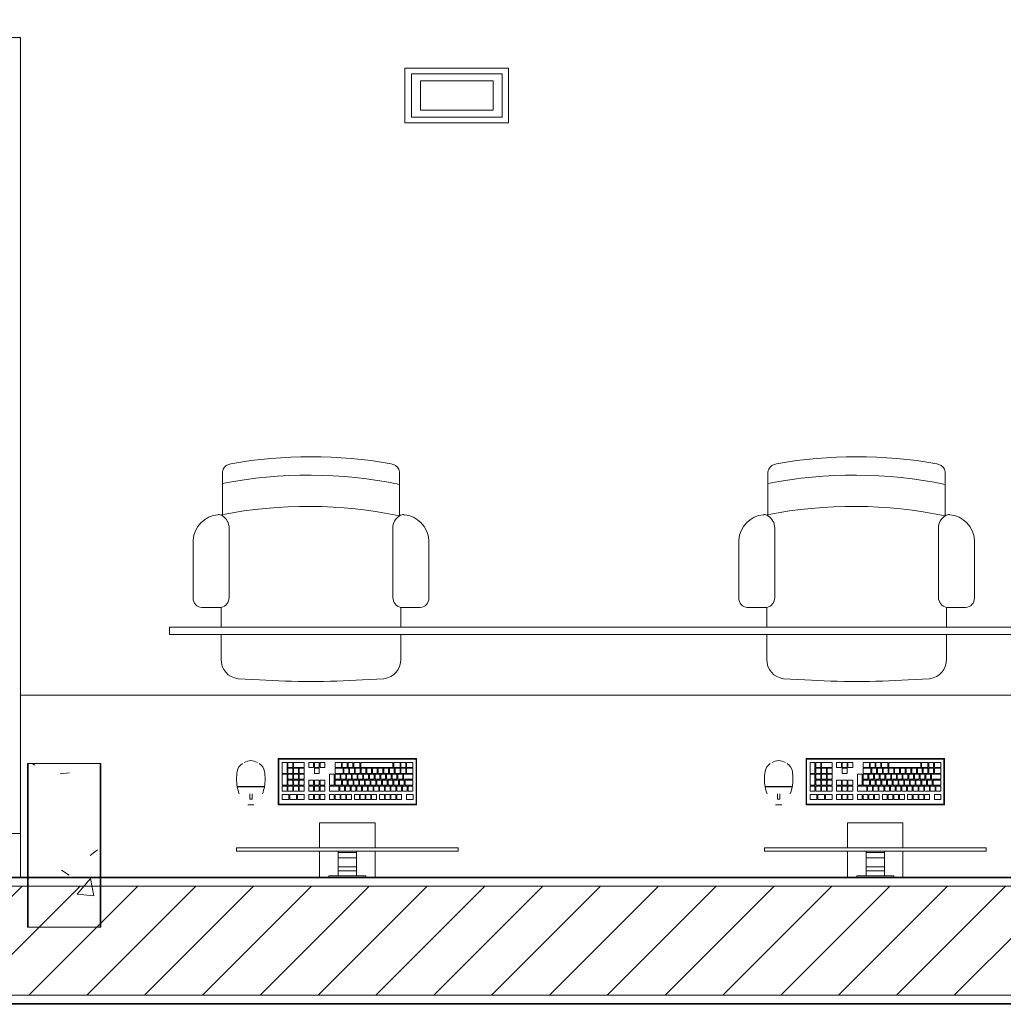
# Model space of a CAD drawing. Header units: metres. Extents: x 3 to 43.5, y -74 to -48.5.
# Tile 4 of 209: x 11.7 to 14.4, y -71.9 to -69.2. Entities that reach past the tile are written whole.
import ezdxf

# ---------------------------------------------------------------- set-up
doc = ezdxf.new("R2010")
doc.units = ezdxf.units.M
for name, color, linetype, lineweight in [('A-COLS', 7, 'Continuous', 18), ('A-FLOR', 7, 'Continuous', 18), ('A-GENM', 7, 'Continuous', 18), ('A-WALL', 7, 'Continuous', 18), ('A-WALL-PATT', 7, 'Continuous', 18), ('E-LITE-EQPM', 7, 'Continuous', 18), ('I-FURN', 7, 'Continuous', 18), ('S-COLS', 7, 'Continuous', 18)]:
    doc.layers.add(name, color=color, linetype=linetype, lineweight=lineweight)
pattern_1 = [(50, (21.555, -62.9), (0.546555, -0.047815), [0.05715, -0.62865]), (355, (21.555, -62.9), (-0.105728, 0.573166), [0.04572, -0.50292]), (100.451, (21.601, -62.904), (0.440828, 0.52535), [0.04857, -0.53427]), (46.184, (21.555, -62.748), (0.813237, -0.12613), [0.08573, -0.94298]), (96.636, (21.623, -62.758), (0.71221, 0.742287), [0.07286, -0.80141]), (351.184, (21.555, -62.748), (0.712217, 0.742274), [0.06858, -0.75438]), (21, (21.631, -62.786), (0.454846, -0.306795), [0.05715, -0.62865]), (326, (21.631, -62.786), (0.185405, 0.55256), [0.04572, -0.50292]), (71.451, (21.669, -62.811), (0.64025, 0.245763), [0.04857, -0.53427]), (37.5, (21.555, -62.9), (0.009261, 0.2536672), [0.02515, -0.47168, 0.02515, -0.48539, -0.50482]), (37.5, (21.555, -62.9), (0.009261, 0.2536672), [-1.007, 0.02515, -0.47968]), (7.5, (21.555, -62.9), (0.200456, 0.300546), [0.02515, -0.26594, 0.02515, -0.46025, -0.1924]), (7.5, (21.555, -62.9), (0.200456, 0.300546), [-0.77648, 0.02515, -0.16726]), (327.5, (21.385, -62.9), (0.4067682, -0.0171882), [0.02515, -0.16535, 0.02515, -0.56921, -0.78867]), (327.5, (21.385, -62.9), (0.4067682, -0.0171882), [-0.78486, 0.02515, -0.76352]), (317.5, (21.309, -62.9), (0.444383, 0.076279), [0.02515, -0.2225, 0.02515, -0.36957, -0.56007]), (317.5, (21.309, -62.9), (0.444383, 0.076279), [-0.64237, 0.02515, -0.53492])]

# ---------------------------------------------------------------- blocks, each defined once
blk = doc.blocks.new('CADEIRA GIRATÓRIA OPERACIONAL COM BRAÇO - High Back Fully Upholstered-1901921-1PAV - FRIGORÍFICA')
at = {"layer": 'I-FURN', "color": 253, "true_color": 0xaaaaaa}
for p, q in [((-0.1421, -0.0052), (-0.2007, -0.0078)), ((0.2007, -0.0078), (0.1421, -0.0052)), ((-0.2469, -0.0612), (-0.2469, -0.1292)), ((0.2469, -0.1292), (0.2469, -0.0612)), ((-0.2469, -0.1492), (-0.2469, -0.2036)), ((0.2469, -0.2036), (0.2469, -0.1492)), ((-0.2469, -0.2036), (-0.3007, -0.2036)), ((0.3007, -0.2036), (0.2469, -0.2036)), ((-0.3242, -0.2293), (-0.3242, -0.3887)), ((-0.2252, -0.2315), (-0.2252, -0.4225)), ((0.2252, -0.2315), (0.2252, -0.4225)), ((0.3242, -0.3887), (0.3242, -0.2293)), ((-0.2439, -0.4559), (-0.2439, -0.5772)), ((0.2439, -0.5772), (0.2439, -0.4559))]:
    blk.add_line(p, q, dxfattribs=at)
for centre, radius, start, end in [((0, -1.953), 1.953, 85.8275, 94.1725), ((-0.195, -0.0595), 0.052, 96.2753, 181.8688), ((0.195, -0.0595), 0.052, 358.1312, 83.7247), ((-0.2983, -0.2293), 0.0259, 95.2759, 180), ((-0.2539, -0.2315), 0.0287, 360, 75.9119), ((0.2539, -0.2315), 0.0287, 104.0881, 180), ((0.2983, -0.2293), 0.0259, 360, 84.7241), ((-0.2492, -0.3843), 0.0751, 183.3831, 264.7806), ((0.2492, -0.3843), 0.0751, 275.2194, 356.6169), ((-0.2643, -0.4225), 0.0391, 301.4893, 360), ((0.2643, -0.4225), 0.0391, 180, 238.5107), ((-0.2543, -0.4408), 0.0184, 264.7806, 304.7545), ((0.0083, 0.7541), 1.236, 258.2294, 281.0827), ((0.2543, -0.4408), 0.0184, 235.2455, 275.2194), ((0.2543, -0.4408), 0.0184, 235.2455, 275.2194), ((0.0063, 0.6682), 1.236, 258.3229, 281.0827), ((-0.2192, -0.5734), 0.0249, 188.7931, 252.7089), ((0.2192, -0.5734), 0.0249, 287.2911, 351.2069), ((-0.1985, -0.5252), 0.0773, 248.6542, 253.5306), ((0, 0.6572), 1.2757, 260.0509, 279.9491), ((0.1985, -0.5252), 0.0773, 286.4694, 291.3458)]:
    blk.add_arc(centre, radius, start, end, dxfattribs=at)
blk = doc.blocks.new('COMPUTADOR_ TECLADO_MONITOR_MOUSE - Keyboard-V25-1PAV - FRIGORÍFICA')
at = {"layer": 'A-GENM', "color": 253, "true_color": 0xaaaaaa}
for p, q in [((-0.0762, 0.1278), (-0.0762, 0.1989)), ((-0.0508, 0.1957), (-0.0508, 0.1989)), ((0.0508, 0.1957), (-0.0508, 0.1957)), ((-0.0254, 0.19), (-0.0254, 0.1957)), ((-0.0254, 0.19), (-0.0254, 0.182)), ((0.0254, 0.1957), (0.0254, 0.19)), ((0.0254, 0.182), (0.0254, 0.19)), ((0.0508, 0.1989), (0.0508, 0.1957)), ((0.0762, 0.1989), (0.0762, 0.1278)), ((-0.0254, 0.1711), (-0.0254, 0.182)), ((-0.0254, 0.182), (0.0254, 0.182)), ((-0.0254, 0.1461), (-0.0254, 0.1711)), ((-0.0254, 0.1711), (0.0254, 0.1711)), ((0.0254, 0.182), (0.0254, 0.1711)), ((0.0254, 0.1711), (0.0254, 0.1461)), ((-0.0254, 0.131), (-0.0254, 0.1461)), ((-0.0254, 0.1461), (0.0254, 0.1461)), ((0.0254, 0.1461), (0.0254, 0.131)), ((-0.3048, 0.1278), (-0.3048, 0.1183)), ((-0.3046, 0.1278), (-0.3048, 0.1278)), ((-0.2984, 0.1278), (-0.3048, 0.1278)), ((-0.3048, 0.1183), (-0.2984, 0.1183)), ((-0.3048, 0.1183), (-0.3046, 0.1183)), ((-0.2984, 0.1278), (0.2985, 0.1278)), ((0.2985, 0.1183), (-0.2984, 0.1183)), ((-0.0762, 0.0496), (-0.0762, 0.1183)), ((-0.0254, 0.1278), (-0.0254, 0.131)), ((-0.0254, 0.131), (0.0254, 0.131)), ((-0.0254, 0.1278), (0.0254, 0.1278)), ((0.0254, 0.131), (0.0254, 0.1278)), ((0.0762, 0.1183), (0.0762, 0.0496)), ((0.3048, 0.1278), (0.2985, 0.1278)), ((0.2985, 0.1183), (0.3048, 0.1183)), ((0.3048, 0.1278), (0.3046, 0.1278)), ((0.3046, 0.1183), (0.3048, 0.1183)), ((0.3048, 0.1183), (0.3048, 0.1278)), ((-0.0762, 0.0496), (0.0762, 0.0496)), ((-0.1905, 0), (0.1905, 0)), ((-0.1905, -0.127), (-0.1905, 0)), ((-0.1889, -0.0032), (-0.1889, -0.1238)), ((0.1873, -0.0016), (-0.1873, -0.0016)), ((-0.1632, -0.0146), (-0.1808, -0.0146)), ((-0.1808, -0.0146), (-0.1808, -0.0285)), ((-0.1632, -0.0285), (-0.1632, -0.0146)), ((-0.1358, -0.0146), (-0.149, -0.0146)), ((-0.149, -0.0146), (-0.149, -0.0285)), ((-0.1358, -0.0285), (-0.1358, -0.0146)), ((-0.1201, -0.0146), (-0.1333, -0.0146)), ((-0.1333, -0.0146), (-0.1333, -0.0285)), ((-0.1201, -0.0285), (-0.1201, -0.0146)), ((-0.1044, -0.0146), (-0.1177, -0.0146)), ((-0.1177, -0.0146), (-0.1177, -0.0285)), ((-0.1044, -0.0285), (-0.1044, -0.0146)), ((-0.0887, -0.0146), (-0.102, -0.0146)), ((-0.102, -0.0146), (-0.102, -0.0285)), ((-0.0887, -0.0285), (-0.0887, -0.0146)), ((-0.0668, -0.0146), (-0.0801, -0.0146)), ((-0.0801, -0.0146), (-0.0801, -0.0285)), ((-0.0668, -0.0285), (-0.0668, -0.0146)), ((-0.0512, -0.0146), (-0.0644, -0.0146)), ((-0.0644, -0.0146), (-0.0644, -0.0285)), ((-0.0512, -0.0285), (-0.0512, -0.0146)), ((-0.0355, -0.0146), (-0.0488, -0.0146)), ((-0.0488, -0.0146), (-0.0488, -0.0285)), ((-0.0355, -0.0285), (-0.0355, -0.0146)), ((-0.0198, -0.0146), (-0.0331, -0.0146)), ((-0.0331, -0.0146), (-0.0331, -0.0285)), ((-0.0198, -0.0285), (-0.0198, -0.0146)), ((0.0021, -0.0146), (-0.0112, -0.0146)), ((-0.0112, -0.0146), (-0.0112, -0.0285)), ((0.0021, -0.0285), (0.0021, -0.0146)), ((0.0177, -0.0146), (0.0045, -0.0146)), ((0.0045, -0.0146), (0.0045, -0.0285)), ((0.0177, -0.0285), (0.0177, -0.0146)), ((0.0334, -0.0146), (0.0202, -0.0146)), ((0.0202, -0.0146), (0.0202, -0.0285)), ((0.0334, -0.0285), (0.0334, -0.0146)), ((0.0491, -0.0146), (0.0358, -0.0146)), ((0.0358, -0.0146), (0.0358, -0.0285)), ((0.0491, -0.0285), (0.0491, -0.0146)), ((0.075, -0.0146), (0.0617, -0.0146)), ((0.0617, -0.0146), (0.0617, -0.0285)), ((0.075, -0.0285), (0.075, -0.0146)), ((0.0906, -0.0146), (0.0774, -0.0146)), ((0.0774, -0.0146), (0.0774, -0.0285)), ((0.0906, -0.0285), (0.0906, -0.0146)), ((0.1063, -0.0146), (0.093, -0.0146)), ((0.093, -0.0146), (0.093, -0.0285)), ((0.1063, -0.0285), (0.1063, -0.0146)), ((0.1372, -0.0146), (0.1188, -0.0146)), ((0.1188, -0.0146), (0.1188, -0.0285)), ((0.1372, -0.0285), (0.1372, -0.0146)), ((0.1581, -0.0146), (0.1398, -0.0146)), ((0.1398, -0.0146), (0.1398, -0.0285)), ((0.1581, -0.0285), (0.1581, -0.0146)), ((0.1791, -0.0146), (0.1607, -0.0146)), ((0.1607, -0.0146), (0.1607, -0.0285)), ((0.1791, -0.0285), (0.1791, -0.0146)), ((0.1889, -0.1238), (0.1889, -0.0032)), ((0.1905, 0), (0.1905, -0.127)), ((0.2742, 0), (0.2569, 0)), ((0.2686, -0.0156), (0.2622, -0.0156)), ((0.2622, -0.0156), (0.2622, -0.0303)), ((0.2686, -0.0303), (0.2686, -0.0156)), ((-0.1808, -0.0285), (-0.1632, -0.0285)), ((-0.1671, -0.0376), (-0.1804, -0.0376)), ((-0.1804, -0.0376), (-0.1804, -0.0515)), ((-0.1804, -0.0515), (-0.1671, -0.0515)), ((-0.1591, -0.0539), (-0.1804, -0.0539)), ((-0.1804, -0.0539), (-0.1804, -0.0678)), ((-0.1671, -0.0515), (-0.1671, -0.0376)), ((-0.1514, -0.0376), (-0.1647, -0.0376)), ((-0.1647, -0.0376), (-0.1647, -0.0515)), ((-0.1647, -0.0515), (-0.1514, -0.0515)), ((-0.1591, -0.0678), (-0.1591, -0.0539)), ((-0.1434, -0.0539), (-0.1566, -0.0539)), ((-0.1566, -0.0539), (-0.1566, -0.0678)), ((-0.1514, -0.0515), (-0.1514, -0.0376)), ((-0.149, -0.0285), (-0.1358, -0.0285)), ((-0.1358, -0.0376), (-0.149, -0.0376)), ((-0.149, -0.0376), (-0.149, -0.0515)), ((-0.149, -0.0515), (-0.1358, -0.0515)), ((-0.1434, -0.0678), (-0.1434, -0.0539)), ((-0.1277, -0.0539), (-0.141, -0.0539)), ((-0.141, -0.0539), (-0.141, -0.0678)), ((-0.1358, -0.0515), (-0.1358, -0.0376)), ((-0.1333, -0.0285), (-0.1201, -0.0285)), ((-0.1201, -0.0376), (-0.1333, -0.0376)), ((-0.1333, -0.0376), (-0.1333, -0.0515)), ((-0.1333, -0.0515), (-0.1201, -0.0515)), ((-0.1277, -0.0678), (-0.1277, -0.0539)), ((-0.112, -0.0539), (-0.1253, -0.0539)), ((-0.1253, -0.0539), (-0.1253, -0.0678)), ((-0.1201, -0.0515), (-0.1201, -0.0376)), ((-0.1177, -0.0285), (-0.1044, -0.0285)), ((-0.1044, -0.0376), (-0.1177, -0.0376)), ((-0.1177, -0.0376), (-0.1177, -0.0515)), ((-0.1177, -0.0515), (-0.1044, -0.0515)), ((-0.112, -0.0678), (-0.112, -0.0539)), ((-0.0964, -0.0539), (-0.1096, -0.0539)), ((-0.1096, -0.0539), (-0.1096, -0.0678)), ((-0.1044, -0.0515), (-0.1044, -0.0376)), ((-0.102, -0.0285), (-0.0887, -0.0285)), ((-0.0887, -0.0376), (-0.102, -0.0376)), ((-0.102, -0.0376), (-0.102, -0.0515)), ((-0.102, -0.0515), (-0.0887, -0.0515)), ((-0.0964, -0.0678), (-0.0964, -0.0539)), ((-0.0807, -0.0539), (-0.0939, -0.0539)), ((-0.0939, -0.0539), (-0.0939, -0.0678)), ((-0.0887, -0.0515), (-0.0887, -0.0376)), ((-0.0731, -0.0376), (-0.0863, -0.0376)), ((-0.0863, -0.0376), (-0.0863, -0.0515)), ((-0.0863, -0.0515), (-0.0731, -0.0515)), ((-0.0807, -0.0678), (-0.0807, -0.0539)), ((-0.0801, -0.0285), (-0.0668, -0.0285)), ((-0.065, -0.0539), (-0.0783, -0.0539)), ((-0.0783, -0.0539), (-0.0783, -0.0678)), ((-0.0731, -0.0515), (-0.0731, -0.0376)), ((-0.0574, -0.0376), (-0.0706, -0.0376)), ((-0.0706, -0.0376), (-0.0706, -0.0515)), ((-0.0706, -0.0515), (-0.0574, -0.0515)), ((-0.065, -0.0678), (-0.065, -0.0539)), ((-0.0644, -0.0285), (-0.0512, -0.0285)), ((-0.0493, -0.0539), (-0.0626, -0.0539)), ((-0.0626, -0.0539), (-0.0626, -0.0678)), ((-0.0574, -0.0515), (-0.0574, -0.0376)), ((-0.0417, -0.0376), (-0.055, -0.0376)), ((-0.055, -0.0376), (-0.055, -0.0515)), ((-0.055, -0.0515), (-0.0417, -0.0515)), ((-0.0493, -0.0678), (-0.0493, -0.0539)), ((-0.0488, -0.0285), (-0.0355, -0.0285)), ((-0.0336, -0.0539), (-0.0469, -0.0539)), ((-0.0469, -0.0539), (-0.0469, -0.0678)), ((-0.0417, -0.0515), (-0.0417, -0.0376)), ((-0.026, -0.0376), (-0.0393, -0.0376)), ((-0.0393, -0.0376), (-0.0393, -0.0515)), ((-0.0393, -0.0515), (-0.026, -0.0515)), ((-0.0336, -0.0678), (-0.0336, -0.0539)), ((-0.0331, -0.0285), (-0.0198, -0.0285)), ((-0.018, -0.0539), (-0.0312, -0.0539)), ((-0.0312, -0.0539), (-0.0312, -0.0678)), ((-0.026, -0.0515), (-0.026, -0.0376)), ((-0.0103, -0.0376), (-0.0236, -0.0376)), ((-0.0236, -0.0376), (-0.0236, -0.0515)), ((-0.0236, -0.0515), (-0.0103, -0.0515)), ((-0.018, -0.0678), (-0.018, -0.0539)), ((-0.0023, -0.0539), (-0.0156, -0.0539)), ((-0.0156, -0.0539), (-0.0156, -0.0678)), ((-0.0112, -0.0285), (0.0021, -0.0285)), ((-0.0103, -0.0515), (-0.0103, -0.0376)), ((0.0053, -0.0376), (-0.0079, -0.0376)), ((-0.0079, -0.0376), (-0.0079, -0.0515)), ((-0.0079, -0.0515), (0.0053, -0.0515)), ((-0.0023, -0.0678), (-0.0023, -0.0539)), ((0.0134, -0.0539), (0.0001, -0.0539)), ((0.0001, -0.0539), (0.0001, -0.0678)), ((0.0045, -0.0285), (0.0177, -0.0285)), ((0.0053, -0.0515), (0.0053, -0.0376)), ((0.021, -0.0376), (0.0077, -0.0376)), ((0.0077, -0.0376), (0.0077, -0.0515)), ((0.0077, -0.0515), (0.021, -0.0515)), ((0.0134, -0.0678), (0.0134, -0.0539)), ((0.0334, -0.0539), (0.0158, -0.0539)), ((0.0158, -0.0539), (0.0158, -0.0678)), ((0.0202, -0.0285), (0.0334, -0.0285)), ((0.021, -0.0515), (0.021, -0.0376)), ((0.0491, -0.0376), (0.0234, -0.0376)), ((0.0234, -0.0376), (0.0234, -0.0515)), ((0.0234, -0.0515), (0.0491, -0.0515)), ((0.0334, -0.0678), (0.0334, -0.0539)), ((0.0358, -0.0285), (0.0491, -0.0285)), ((0.0491, -0.0539), (0.0359, -0.0539)), ((0.0359, -0.0539), (0.0359, -0.0841)), ((0.0491, -0.0515), (0.0491, -0.0376)), ((0.0491, -0.0841), (0.0491, -0.0539)), ((0.0617, -0.0285), (0.075, -0.0285)), ((0.075, -0.0376), (0.0617, -0.0376)), ((0.0617, -0.0376), (0.0617, -0.0515)), ((0.0617, -0.0515), (0.075, -0.0515)), ((0.0617, -0.0539), (0.0617, -0.0678)), ((0.075, -0.0539), (0.0617, -0.0539)), ((0.075, -0.0515), (0.075, -0.0376)), ((0.075, -0.0678), (0.075, -0.0539)), ((0.0774, -0.0285), (0.0906, -0.0285)), ((0.0906, -0.0376), (0.0774, -0.0376)), ((0.0774, -0.0376), (0.0774, -0.0515)), ((0.0774, -0.0515), (0.0906, -0.0515)), ((0.0774, -0.0539), (0.0774, -0.0678)), ((0.0906, -0.0539), (0.0774, -0.0539)), ((0.0906, -0.0515), (0.0906, -0.0376)), ((0.0906, -0.0678), (0.0906, -0.0539)), ((0.093, -0.0285), (0.1063, -0.0285)), ((0.1063, -0.0376), (0.093, -0.0376)), ((0.093, -0.0376), (0.093, -0.0515)), ((0.093, -0.0515), (0.1063, -0.0515)), ((0.093, -0.0539), (0.093, -0.0678)), ((0.1063, -0.0539), (0.093, -0.0539)), ((0.1063, -0.0515), (0.1063, -0.0376)), ((0.1063, -0.0678), (0.1063, -0.0539)), ((0.1188, -0.0285), (0.1372, -0.0285)), ((0.1321, -0.0376), (0.1188, -0.0376)), ((0.1188, -0.0376), (0.1188, -0.0515)), ((0.1188, -0.0515), (0.1321, -0.0515)), ((0.1321, -0.0539), (0.1188, -0.0539)), ((0.1188, -0.0539), (0.1188, -0.0678)), ((0.1321, -0.0515), (0.1321, -0.0376)), ((0.1321, -0.0678), (0.1321, -0.0539)), ((0.1477, -0.0376), (0.1345, -0.0376)), ((0.1345, -0.0376), (0.1345, -0.0515)), ((0.1345, -0.0515), (0.1477, -0.0515)), ((0.1477, -0.0539), (0.1345, -0.0539)), ((0.1345, -0.0539), (0.1345, -0.0678)), ((0.1398, -0.0285), (0.1581, -0.0285)), ((0.1477, -0.0515), (0.1477, -0.0376)), ((0.1477, -0.0678), (0.1477, -0.0539)), ((0.1634, -0.0376), (0.1501, -0.0376)), ((0.1501, -0.0376), (0.1501, -0.0515)), ((0.1501, -0.0515), (0.1634, -0.0515)), ((0.1634, -0.0539), (0.1501, -0.0539)), ((0.1501, -0.0539), (0.1501, -0.0678)), ((0.1607, -0.0285), (0.1791, -0.0285)), ((0.1634, -0.0515), (0.1634, -0.0376)), ((0.1634, -0.0678), (0.1634, -0.0539)), ((0.1791, -0.0376), (0.1658, -0.0376)), ((0.1658, -0.0376), (0.1658, -0.0515)), ((0.1658, -0.0515), (0.1791, -0.0515)), ((0.1791, -0.0539), (0.1658, -0.0539)), ((0.1658, -0.0539), (0.1658, -0.0841)), ((0.1791, -0.0515), (0.1791, -0.0376)), ((0.1791, -0.0841), (0.1791, -0.0539)), ((0.3031, -0.0502), (0.228, -0.0502)), ((0.303, -0.0493), (0.2281, -0.0493)), ((0.229, -0.0493), (0.229, -0.0502)), ((0.229, -0.0502), (0.229, -0.0493)), ((0.3022, -0.0502), (0.3022, -0.0493)), ((0.3022, -0.0493), (0.3022, -0.0502)), ((-0.1804, -0.0678), (-0.1591, -0.0678)), ((-0.1547, -0.0702), (-0.1804, -0.0702)), ((-0.1804, -0.0702), (-0.1804, -0.0841)), ((-0.1566, -0.0678), (-0.1434, -0.0678)), ((-0.1547, -0.0841), (-0.1547, -0.0702)), ((-0.139, -0.0702), (-0.1523, -0.0702)), ((-0.1523, -0.0702), (-0.1523, -0.0841)), ((-0.141, -0.0678), (-0.1277, -0.0678)), ((-0.139, -0.0841), (-0.139, -0.0702)), ((-0.1233, -0.0702), (-0.1366, -0.0702)), ((-0.1366, -0.0702), (-0.1366, -0.0841)), ((-0.1253, -0.0678), (-0.112, -0.0678)), ((-0.1233, -0.0841), (-0.1233, -0.0702)), ((-0.1076, -0.0702), (-0.1209, -0.0702)), ((-0.1209, -0.0702), (-0.1209, -0.0841)), ((-0.1096, -0.0678), (-0.0964, -0.0678)), ((-0.1076, -0.0841), (-0.1076, -0.0702)), ((-0.092, -0.0702), (-0.1052, -0.0702)), ((-0.1052, -0.0702), (-0.1052, -0.0841)), ((-0.0939, -0.0678), (-0.0807, -0.0678)), ((-0.092, -0.0841), (-0.092, -0.0702)), ((-0.0763, -0.0702), (-0.0896, -0.0702)), ((-0.0896, -0.0702), (-0.0896, -0.0841)), ((-0.0783, -0.0678), (-0.065, -0.0678)), ((-0.0763, -0.0841), (-0.0763, -0.0702)), ((-0.0606, -0.0702), (-0.0739, -0.0702)), ((-0.0739, -0.0702), (-0.0739, -0.0841)), ((-0.0626, -0.0678), (-0.0493, -0.0678)), ((-0.0606, -0.0841), (-0.0606, -0.0702)), ((-0.0449, -0.0702), (-0.0582, -0.0702)), ((-0.0582, -0.0702), (-0.0582, -0.0841)), ((-0.0469, -0.0678), (-0.0336, -0.0678)), ((-0.0449, -0.0841), (-0.0449, -0.0702)), ((-0.0293, -0.0702), (-0.0425, -0.0702)), ((-0.0425, -0.0702), (-0.0425, -0.0841)), ((-0.0312, -0.0678), (-0.018, -0.0678)), ((-0.0293, -0.0841), (-0.0293, -0.0702)), ((-0.0136, -0.0702), (-0.0268, -0.0702)), ((-0.0268, -0.0702), (-0.0268, -0.0841)), ((-0.0156, -0.0678), (-0.0023, -0.0678)), ((-0.0136, -0.0841), (-0.0136, -0.0702)), ((0.0021, -0.0702), (-0.0112, -0.0702)), ((-0.0112, -0.0702), (-0.0112, -0.0841)), ((0.0001, -0.0678), (0.0134, -0.0678)), ((0.0021, -0.0841), (0.0021, -0.0702)), ((0.0178, -0.0702), (0.0045, -0.0702)), ((0.0045, -0.0702), (0.0045, -0.0841)), ((0.0158, -0.0678), (0.0334, -0.0678)), ((0.0178, -0.0841), (0.0178, -0.0702)), ((0.0334, -0.0702), (0.0202, -0.0702)), ((0.0202, -0.0702), (0.0202, -0.0841)), ((0.0334, -0.0841), (0.0334, -0.0702)), ((0.0617, -0.0678), (0.075, -0.0678)), ((0.0774, -0.0678), (0.0906, -0.0678)), ((0.093, -0.0678), (0.1063, -0.0678)), ((0.1188, -0.0678), (0.1321, -0.0678)), ((0.1321, -0.0702), (0.1188, -0.0702)), ((0.1188, -0.0702), (0.1188, -0.0841)), ((0.1321, -0.0841), (0.1321, -0.0702)), ((0.1345, -0.0678), (0.1477, -0.0678)), ((0.1477, -0.0702), (0.1345, -0.0702)), ((0.1345, -0.0702), (0.1345, -0.0841)), ((0.1477, -0.0841), (0.1477, -0.0702)), ((0.1501, -0.0678), (0.1634, -0.0678)), ((0.1634, -0.0702), (0.1501, -0.0702)), ((0.1501, -0.0702), (0.1501, -0.0841)), ((0.1634, -0.0841), (0.1634, -0.0702)), ((-0.1804, -0.0841), (-0.1547, -0.0841)), ((-0.163, -0.0865), (-0.1804, -0.0865)), ((-0.1804, -0.0865), (-0.1804, -0.1004)), ((-0.1804, -0.1004), (-0.163, -0.1004)), ((-0.163, -0.1028), (-0.1804, -0.1028)), ((-0.1804, -0.1028), (-0.1804, -0.1167)), ((-0.163, -0.1004), (-0.163, -0.0865)), ((-0.163, -0.1167), (-0.163, -0.1028)), ((-0.1473, -0.0865), (-0.1606, -0.0865)), ((-0.1606, -0.0865), (-0.1606, -0.1004)), ((-0.1606, -0.1004), (-0.1473, -0.1004)), ((-0.1473, -0.1028), (-0.1606, -0.1028)), ((-0.1606, -0.1028), (-0.1606, -0.1167)), ((-0.1523, -0.0841), (-0.139, -0.0841)), ((-0.1473, -0.1004), (-0.1473, -0.0865)), ((-0.1473, -0.1167), (-0.1473, -0.1028)), ((-0.1317, -0.0865), (-0.1449, -0.0865)), ((-0.1449, -0.0865), (-0.1449, -0.1004)), ((-0.1449, -0.1004), (-0.1317, -0.1004)), ((-0.1275, -0.1028), (-0.1449, -0.1028)), ((-0.1449, -0.1028), (-0.1449, -0.1167)), ((-0.1366, -0.0841), (-0.1233, -0.0841)), ((-0.1317, -0.1004), (-0.1317, -0.0865)), ((-0.116, -0.0865), (-0.1292, -0.0865)), ((-0.1292, -0.0865), (-0.1292, -0.1004)), ((-0.1292, -0.1004), (-0.116, -0.1004)), ((-0.1275, -0.1167), (-0.1275, -0.1028)), ((-0.0372, -0.1028), (-0.1251, -0.1028)), ((-0.1251, -0.1028), (-0.1251, -0.1167)), ((-0.1209, -0.0841), (-0.1076, -0.0841)), ((-0.116, -0.1004), (-0.116, -0.0865)), ((-0.1003, -0.0865), (-0.1136, -0.0865)), ((-0.1136, -0.0865), (-0.1136, -0.1004)), ((-0.1136, -0.1004), (-0.1003, -0.1004)), ((-0.1052, -0.0841), (-0.092, -0.0841)), ((-0.1003, -0.1004), (-0.1003, -0.0865)), ((-0.0846, -0.0865), (-0.0979, -0.0865)), ((-0.0979, -0.0865), (-0.0979, -0.1004)), ((-0.0979, -0.1004), (-0.0846, -0.1004)), ((-0.0896, -0.0841), (-0.0763, -0.0841)), ((-0.0846, -0.1004), (-0.0846, -0.0865)), ((-0.069, -0.0865), (-0.0822, -0.0865)), ((-0.0822, -0.0865), (-0.0822, -0.1004)), ((-0.0822, -0.1004), (-0.069, -0.1004)), ((-0.0739, -0.0841), (-0.0606, -0.0841)), ((-0.069, -0.1004), (-0.069, -0.0865)), ((-0.0533, -0.0865), (-0.0665, -0.0865)), ((-0.0665, -0.0865), (-0.0665, -0.1004)), ((-0.0665, -0.1004), (-0.0533, -0.1004)), ((-0.0582, -0.0841), (-0.0449, -0.0841)), ((-0.0533, -0.1004), (-0.0533, -0.0865)), ((-0.0376, -0.0865), (-0.0509, -0.0865)), ((-0.0509, -0.0865), (-0.0509, -0.1004)), ((-0.0509, -0.1004), (-0.0376, -0.1004)), ((-0.0425, -0.0841), (-0.0293, -0.0841)), ((-0.0376, -0.1004), (-0.0376, -0.0865)), ((-0.0372, -0.1167), (-0.0372, -0.1028)), ((-0.0219, -0.0865), (-0.0352, -0.0865)), ((-0.0352, -0.0865), (-0.0352, -0.1004)), ((-0.0352, -0.1004), (-0.0219, -0.1004)), ((-0.0176, -0.1028), (-0.0348, -0.1028)), ((-0.0348, -0.1028), (-0.0348, -0.1167)), ((-0.0268, -0.0841), (-0.0136, -0.0841)), ((-0.0219, -0.1004), (-0.0219, -0.0865)), ((-0.0062, -0.0865), (-0.0195, -0.0865)), ((-0.0195, -0.0865), (-0.0195, -0.1004)), ((-0.0195, -0.1004), (-0.0062, -0.1004)), ((-0.0176, -0.1167), (-0.0176, -0.1028)), ((-0.0019, -0.1028), (-0.0152, -0.1028)), ((-0.0152, -0.1028), (-0.0152, -0.1167)), ((-0.0112, -0.0841), (0.0021, -0.0841)), ((-0.0062, -0.1004), (-0.0062, -0.0865)), ((0.0094, -0.0865), (-0.0038, -0.0865)), ((-0.0038, -0.0865), (-0.0038, -0.1004)), ((-0.0038, -0.1004), (0.0094, -0.1004)), ((-0.0019, -0.1167), (-0.0019, -0.1028)), ((0.0138, -0.1028), (0.0005, -0.1028)), ((0.0005, -0.1028), (0.0005, -0.1167)), ((0.0045, -0.0841), (0.0178, -0.0841)), ((0.0094, -0.1004), (0.0094, -0.0865)), ((0.0334, -0.0865), (0.0118, -0.0865)), ((0.0118, -0.0865), (0.0118, -0.1004)), ((0.0118, -0.1004), (0.0334, -0.1004)), ((0.0138, -0.1167), (0.0138, -0.1028)), ((0.0334, -0.1028), (0.0162, -0.1028)), ((0.0162, -0.1028), (0.0162, -0.1167)), ((0.0202, -0.0841), (0.0334, -0.0841)), ((0.0334, -0.1004), (0.0334, -0.0865)), ((0.0334, -0.1167), (0.0334, -0.1028)), ((0.0359, -0.0841), (0.0491, -0.0841)), ((0.0617, -0.1028), (0.0617, -0.1167)), ((0.075, -0.1028), (0.0617, -0.1028)), ((0.075, -0.1167), (0.075, -0.1028)), ((0.0906, -0.0865), (0.0774, -0.0865)), ((0.0774, -0.0865), (0.0774, -0.1004)), ((0.0774, -0.1004), (0.0906, -0.1004)), ((0.0774, -0.1028), (0.0774, -0.1167)), ((0.0906, -0.1028), (0.0774, -0.1028)), ((0.0906, -0.1004), (0.0906, -0.0865)), ((0.0906, -0.1167), (0.0906, -0.1028)), ((0.093, -0.1028), (0.093, -0.1167)), ((0.1063, -0.1028), (0.093, -0.1028)), ((0.1063, -0.1167), (0.1063, -0.1028)), ((0.1188, -0.0841), (0.1321, -0.0841)), ((0.1321, -0.0865), (0.1188, -0.0865)), ((0.1188, -0.0865), (0.1188, -0.1004)), ((0.1188, -0.1004), (0.1321, -0.1004)), ((0.1477, -0.1028), (0.1188, -0.1028)), ((0.1188, -0.1028), (0.1188, -0.1167)), ((0.1321, -0.1004), (0.1321, -0.0865)), ((0.1345, -0.0841), (0.1477, -0.0841)), ((0.1477, -0.0865), (0.1345, -0.0865)), ((0.1345, -0.0865), (0.1345, -0.1004)), ((0.1345, -0.1004), (0.1477, -0.1004)), ((0.1477, -0.1004), (0.1477, -0.0865)), ((0.1477, -0.1167), (0.1477, -0.1028)), ((0.1501, -0.0841), (0.1634, -0.0841)), ((0.1634, -0.0865), (0.1501, -0.0865)), ((0.1501, -0.0865), (0.1501, -0.1004)), ((0.1501, -0.1004), (0.1634, -0.1004)), ((0.1634, -0.1028), (0.1501, -0.1028)), ((0.1501, -0.1028), (0.1501, -0.1167)), ((0.1634, -0.1004), (0.1634, -0.0865)), ((0.1634, -0.1167), (0.1634, -0.1028)), ((0.1658, -0.0841), (0.1791, -0.0841)), ((0.1791, -0.0865), (0.1658, -0.0865)), ((0.1658, -0.0865), (0.1658, -0.1167)), ((0.1791, -0.1167), (0.1791, -0.0865)), ((0.1905, -0.127), (-0.1905, -0.127)), ((-0.1873, -0.1254), (0.1873, -0.1254)), ((-0.1804, -0.1167), (-0.163, -0.1167)), ((-0.1606, -0.1167), (-0.1473, -0.1167)), ((-0.1449, -0.1167), (-0.1275, -0.1167)), ((-0.1251, -0.1167), (-0.0372, -0.1167)), ((-0.0348, -0.1167), (-0.0176, -0.1167)), ((-0.0152, -0.1167), (-0.0019, -0.1167)), ((0.0005, -0.1167), (0.0138, -0.1167)), ((0.0162, -0.1167), (0.0334, -0.1167)), ((0.0617, -0.1167), (0.075, -0.1167)), ((0.0774, -0.1167), (0.0906, -0.1167)), ((0.093, -0.1167), (0.1063, -0.1167)), ((0.1188, -0.1167), (0.1477, -0.1167)), ((0.1501, -0.1167), (0.1634, -0.1167)), ((0.1658, -0.1167), (0.1791, -0.1167))]:
    blk.add_line(p, q, dxfattribs=at)
for centre, radius, start, end in [((-0.1873, -0.0032), 0.00159, 90, 180), ((0.1873, -0.0032), 0.00159, 0, 90), ((0.3509, -0.0704), 0.1246, 170.6435, 189.7343), ((0.3085, -0.0631), 0.0815, 156.5003, 170.2657), ((0.2227, -0.0631), 0.0815, 9.7343, 23.4997), ((0.1802, -0.0704), 0.1246, 350.2657, 9.3565), ((0.2619, -0.0857), 0.0343, 189.7343, 235.0949), ((0.2692, -0.0857), 0.0343, 304.9051, 350.2657), ((-0.1873, -0.1238), 0.00159, 180, 270), ((0.1873, -0.1238), 0.00159, 270, 0), ((0.2697, -0.0694), 0.0523, 244.5006, 265.4994), ((0.2615, -0.0694), 0.0523, 274.5006, 295.4994)]:
    blk.add_arc(centre, radius, start, end, dxfattribs=at)
blk = doc.blocks.new('Led_Stripe_11805 - Led_Stripe_11805-8215814-1PAV - FRIGORÍFICA')
at = {"layer": 'A-GENM', "color": 253, "true_color": 0xaaaaaa}
for p, q in [((-2.5, -0.01), (-2.5, 0.01)), ((-2.5, 0.01), (2.5, 0.01)), ((2.5, -0.01), (-2.5, -0.01))]:
    blk.add_line(p, q, dxfattribs=at)
blk = doc.blocks.new('Light_-_LED_Recessed_fixture_-_Double_19510 - Light_-_LED_Recessed_fixture_-_Double_19510-V94-1PAV - FRIGORÍFICA')
at = {"layer": 'E-LITE-EQPM', "color": 253, "true_color": 0xaaaaaa}
for p, q in [((-0.1425, 0.075), (-0.1425, -0.075)), ((0.1425, 0.075), (-0.1425, 0.075)), ((-0.1425, 0.075), (-0.1425, -0.075)), ((0.1425, 0.075), (-0.1425, 0.075)), ((0.125, 0.06), (-0.125, 0.06)), ((-0.125, 0.06), (-0.125, -0.06)), ((0.125, 0.06), (-0.125, 0.06)), ((-0.125, 0.06), (-0.125, -0.06)), ((0.125, -0.06), (0.125, 0.06)), ((0.125, -0.06), (0.125, 0.06)), ((0.1425, -0.075), (0.1425, 0.075)), ((0.1425, -0.075), (0.1425, 0.075)), ((0.1, 0.04), (-0.1, 0.04)), ((-0.1, 0.04), (-0.1, -0.04)), ((0.1, 0.04), (-0.1, 0.04)), ((-0.1, 0.04), (-0.1, -0.04)), ((0.1, -0.04), (0.1, 0.04)), ((0.1, -0.04), (0.1, 0.04)), ((-0.1, -0.04), (0.1, -0.04)), ((-0.1, -0.04), (0.1, -0.04)), ((-0.1425, -0.075), (0.1425, -0.075)), ((-0.1425, -0.075), (0.1425, -0.075)), ((-0.125, -0.06), (0.125, -0.06)), ((-0.125, -0.06), (0.125, -0.06))]:
    blk.add_line(p, q, dxfattribs=at)
blk = doc.blocks.new('4 GRE - ESCOLA DE CINEMA E AUDIOVISUAL CINE REX R07_rvt-1-1PAV - FRIGORÍFICA')
at = {"layer": 'A-WALL-PATT', "true_color": 0xd4d4d4}
h = blk.add_hatch(dxfattribs=at)
h.set_pattern_fill('FP_1', color=254, style=0, pattern_type=2)
h.set_pattern_definition(pattern_1)
h.paths.add_polyline_path([(11.7173, -71.4719), (11.7198, -71.4719), (11.7198, -69.2826), (11.4698, -69.2826), (11.4698, -69.2851), (11.7173, -69.2851), (11.7173, -70.7665)])
h.paths.add_polyline_path([(11.4698, -68.5826), (11.7198, -68.5826), (11.7198, -55.1765), (11.7173, -55.1765), (11.7173, -68.5801), (11.4698, -68.5801)])
h.paths.add_polyline_path([(11.7173, -55.1065), (11.7198, -55.1065), (11.7198, -54.1615), (11.7173, -54.1615), (11.7173, -54.8736)])
h = blk.add_hatch(dxfattribs=at)
h.set_pattern_fill('FP_1', color=254, style=0, pattern_type=2)
h.set_pattern_definition(pattern_1)
h.paths.add_polyline_path([(11.4698, -71.9394), (11.4723, -71.9394), (11.4723, -71.5944), (15.0596, -71.5944), (15.0596, -71.5919), (11.4698, -71.5919), (11.4698, -71.5944)])
h.paths.add_polyline_path([(21.7923, -71.5944), (21.7923, -71.5919), (15.2596, -71.5919), (15.2596, -71.5944), (21.2362, -71.5944)])
h = blk.add_hatch(dxfattribs=at)
h.set_pattern_fill('FP_2', color=254, style=0, pattern_type=2)
h.set_pattern_definition([(45, (21.555, -62.9), (-0.0795495, 0.0795495), [])])
h.paths.add_polyline_path([(21.2362, -71.9169), (21.7923, -71.9169), (21.7923, -71.6169), (15.2596, -71.6169), (15.2596, -71.7293), (15.0596, -71.7293), (15.0596, -71.6169), (11.4948, -71.6169), (11.4948, -71.9169), (19.9272, -71.9169)])
h = blk.add_hatch(dxfattribs=at)
h.set_pattern_fill('FP_1', color=254, style=0, pattern_type=2)
h.set_pattern_definition(pattern_1)
h.paths.add_polyline_path([(21.7923, -71.9419), (21.7923, -71.9394), (11.4698, -71.9394), (11.4698, -71.9419), (21.2362, -71.9419)])
at = {"layer": 'S-COLS', "true_color": 0xaaaaaa}
h = blk.add_hatch(dxfattribs=at)
h.set_pattern_fill('FP_1', color=253, style=0, pattern_type=2)
h.set_pattern_definition(pattern_1)
h.paths.add_polyline_path([(11.939, -71.7293), (11.939, -71.2793), (11.739, -71.2793), (11.739, -71.7293)])
at = {"layer": 'A-FLOR', "color": 253, "true_color": 0xaaaaaa}
blk.add_line((17.436, -71.0919), (11.7198, -71.0919), dxfattribs=at)
at = {"layer": 'A-WALL', "color": 253, "true_color": 0xaaaaaa}
for p, q in [((11.7198, -69.2826), (11.2198, -69.2826)), ((11.7198, -71.4719), (11.7198, -69.2826)), ((11.5198, -71.4719), (11.7198, -71.4719)), ((11.7198, -71.5919), (11.7198, -71.4719)), ((15.0596, -71.5919), (11.4698, -71.5919)), ((11.4723, -71.5944), (15.0596, -71.5944)), ((11.4948, -71.6169), (15.0596, -71.6169)), ((11.4948, -71.9169), (21.7923, -71.9169)), ((11.4698, -71.9419), (21.7923, -71.9419)), ((11.4723, -71.9394), (21.7923, -71.9394))]:
    blk.add_line(p, q, dxfattribs=at)
at = {"layer": 'S-COLS', "color": 253, "true_color": 0xaaaaaa}
for p, q in [((11.939, -71.2793), (11.739, -71.2793)), ((11.739, -71.2793), (11.739, -71.7293)), ((11.939, -71.7293), (11.939, -71.2793)), ((11.739, -71.7293), (11.939, -71.7293))]:
    blk.add_line(p, q, dxfattribs=at)
at = {"layer": 'A-GENM', "color": 253, "lineweight": 18, "true_color": 0xaaaaaa, "extrusion": (0, 0, -1), "rotation": 180}
blk.add_blockref('Led_Stripe_11805 - Led_Stripe_11805-8215814-1PAV - FRIGORÍFICA', (-14.629, -70.9149), dxfattribs=at)
at = {"layer": 'A-GENM', "color": 253, "lineweight": 18, "true_color": 0xaaaaaa, "rotation": 180}
for p in [(12.6187, -71.3931), (14.071, -71.3931)]:
    blk.add_blockref('COMPUTADOR_ TECLADO_MONITOR_MOUSE - Keyboard-V25-1PAV - FRIGORÍFICA', p, dxfattribs=at)
at = {"layer": 'E-LITE-EQPM', "color": 253, "lineweight": 18, "true_color": 0xaaaaaa}
blk.add_blockref('Light_-_LED_Recessed_fixture_-_Double_19510 - Light_-_LED_Recessed_fixture_-_Double_19510-V94-1PAV - FRIGORÍFICA', (12.9198, -69.4419), dxfattribs=at)
at = {"layer": 'I-FURN', "color": 253, "lineweight": 18, "true_color": 0xaaaaaa, "rotation": 180}
for p in [(12.5187, -71.0541), (14.0197, -71.0541)]:
    blk.add_blockref('CADEIRA GIRATÓRIA OPERACIONAL COM BRAÇO - High Back Fully Upholstered-1901921-1PAV - FRIGORÍFICA', p, dxfattribs=at)
blk = doc.blocks.new('Family - P52-299866-1PAV - FRIGORÍFICA')
at = {"layer": 'S-COLS', "color": 253, "true_color": 0xaaaaaa}
for p, q in [((0.1, 0.225), (-0.1, 0.225)), ((-0.1, 0.225), (-0.1, -0.225)), ((0.1, -0.225), (0.1, 0.225)), ((-0.1, -0.225), (0.1, -0.225))]:
    blk.add_line(p, q, dxfattribs=at)
blk = doc.blocks.new('Family - P52-301572-1PAV - FRIGORÍFICA')
at = {"layer": 'S-COLS', "color": 253, "true_color": 0xaaaaaa}
for p, q in [((0.1, 0.225), (-0.1, 0.225)), ((-0.1, 0.225), (-0.1, -0.225)), ((0.1, -0.225), (0.1, 0.225)), ((-0.1, -0.225), (0.1, -0.225))]:
    blk.add_line(p, q, dxfattribs=at)
blk = doc.blocks.new('ESTRUTURAL CINE REX _011_IFC-1-1PAV - FRIGORÍFICA')
at = {"layer": 'A-COLS', "color": 253, "lineweight": 18, "true_color": 0xaaaaaa}
blk.add_blockref('Family - P52-301572-1PAV - FRIGORÍFICA', (11.8403, -71.5043), dxfattribs=at)
at = {"layer": 'S-COLS', "color": 253, "lineweight": 18, "true_color": 0xaaaaaa}
blk.add_blockref('Family - P52-299866-1PAV - FRIGORÍFICA', (11.8403, -71.5043), dxfattribs=at)

msp = doc.modelspace()

# ---------------------------------------------------------------- block references
at = {"lineweight": 5}
for name in ['4 GRE - ESCOLA DE CINEMA E AUDIOVISUAL CINE REX R07_rvt-1-1PAV - FRIGORÍFICA', 'ESTRUTURAL CINE REX _011_IFC-1-1PAV - FRIGORÍFICA']:
    msp.add_blockref(name, (0, 0), dxfattribs=at)

doc.saveas('drawing.dxf')
